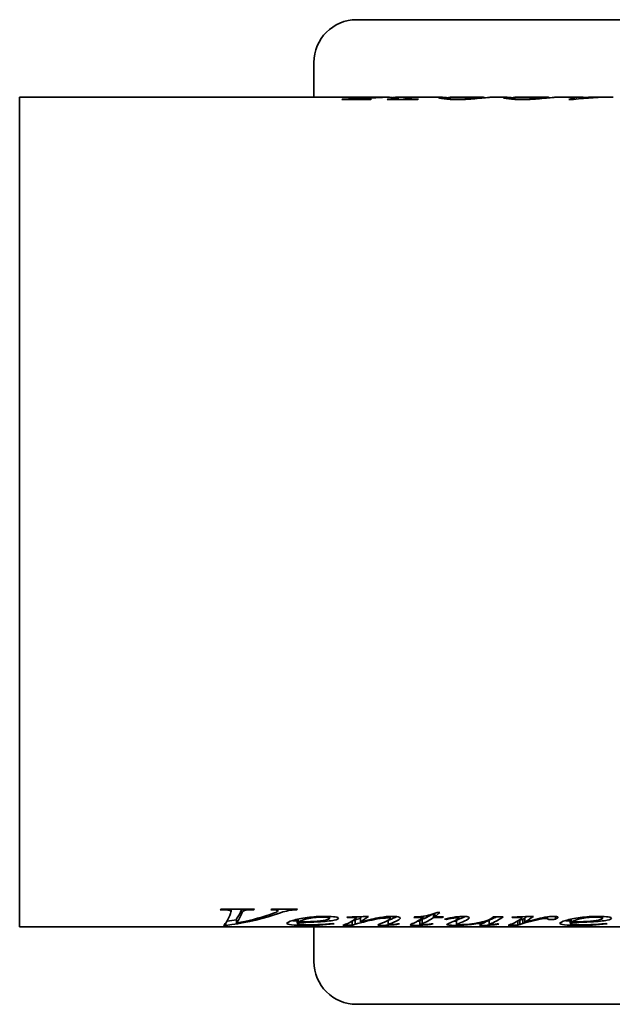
# Model space of a CAD drawing. Header units: millimetres. Extents: x 386 to 874, y 130 to 761.
# Tile 2 of 5: x 386 to 525, y 311 to 541. Entities that reach past the tile are written whole.
import ezdxf

# ---------------------------------------------------------------- set-up
doc = ezdxf.new("R2010")
doc.units = ezdxf.units.MM
doc.header["$LTSCALE"] = 3
doc.layers.add('Krawędzie widoczne(ISO)', color=7, linetype='Continuous', lineweight=35, true_color=0x262659)

msp = doc.modelspace()

# ---------------------------------------------------------------- linework, layer by layer
at = {"layer": 'Krawędzie widoczne(ISO)'}
for p, q in [((530.43, 541.02), (465.13, 541.02)), ((455.13, 531.02), (455.13, 522.92)), ((386.37, 522.92), (386.37, 329.12)), ((386.37, 522.92), (472.26, 522.92)), ((468.46, 522.41), (461.7, 522.41)), ((461.86, 522.41), (461.86, 522.47)), ((466.86, 522.41), (466.86, 522.55)), ((467.14, 522.41), (467.14, 522.5)), ((467.27, 522.63), (467.27, 522.74)), ((479.44, 522.41), (472.27, 522.41)), ((472.43, 522.9), (472.43, 522.92)), ((472.45, 522.41), (472.45, 522.47)), ((474.49, 522.41), (474.49, 522.57)), ((474.51, 522.41), (474.51, 522.91)), ((474.83, 522.41), (474.83, 522.92)), ((474.93, 522.92), (484.65, 522.92)), ((486.47, 522.44), (486.47, 522.71)), ((487.37, 522.92), (494.22, 522.92)), ((496.97, 522.92), (499.77, 522.92)), ((501.58, 522.44), (501.58, 522.71)), ((502.48, 522.92), (509.34, 522.92)), ((512.08, 522.92), (517.58, 522.92)), ((515.81, 522.41), (514.7, 522.41)), ((517.97, 522.62), (517.97, 522.73)), ((518.51, 522.83), (518.51, 522.87)), ((519.74, 522.92), (523.62, 522.92)), ((433.75, 333.12), (433.21, 333.12)), ((433.35, 333.28), (441.26, 333.28)), ((435.79, 333.28), (435.79, 332.69)), ((438.57, 333.28), (438.57, 332.81)), ((441.1, 333.28), (441.1, 333.12)), ((445.28, 333.28), (451.28, 333.28)), ((446.7, 333.28), (446.7, 332.83)), ((449.99, 333.28), (449.99, 333.04)), ((451.13, 333.28), (451.13, 333.12)), ((458.8, 331.55), (458.8, 331.12)), ((462.96, 331.38), (462.96, 331.26)), ((465, 331.46), (465, 331.12)), ((466, 331.3), (466, 330.31)), ((473, 331.56), (473, 331.06)), ((480.72, 331.29), (478.47, 331.29)), ((480.72, 331.61), (480.72, 331.29)), ((483.09, 332.16), (483.09, 331.29)), ((485.18, 331.29), (483.09, 331.29)), ((483.39, 332.26), (483.39, 331.49)), ((483.39, 331.49), (485.43, 331.49)), ((483.93, 332.46), (484.58, 332.46)), ((485.18, 331.49), (485.18, 331.29)), ((489.04, 331.52), (489.04, 331.14)), ((497.15, 331.49), (499.38, 331.49)), ((501.61, 331.4), (501.61, 331.28)), ((503.44, 331.46), (503.44, 331.26)), ((503.65, 331.47), (503.65, 331.16)), ((504.4, 331.22), (504.4, 330.23)), ((509.74, 331.45), (509.74, 331)), ((511.64, 331.54), (511.64, 330.95)), ((522.6, 331.55), (522.6, 331.12)), ((386.37, 329.12), (664.63, 329.12)), ((434.56, 329.46), (434.02, 329.46)), ((434.56, 330.06), (434.56, 329.46)), ((437.08, 330.99), (437.08, 330)), ((451.25, 330.88), (451.25, 329.97)), ((451.33, 330.9), (451.33, 330.14)), ((451.43, 330.92), (451.43, 330.25)), ((455.13, 329.12), (455.13, 321.02)), ((464.07, 329.49), (461.87, 329.49)), ((464.07, 330.46), (464.07, 329.49)), ((464.79, 330.73), (464.79, 329.74)), ((472.49, 330.65), (472.49, 329.65)), ((479.92, 330.63), (479.92, 329.63)), ((480.41, 330.84), (480.41, 329.85)), ((480.61, 329.59), (480.61, 329.51)), ((486.15, 331.04), (486.15, 330.85)), ((488.5, 330.68), (488.5, 329.68)), ((495.41, 330.52), (495.41, 330.33)), ((496.08, 330.64), (496.08, 329.64)), ((496.3, 329.6), (496.3, 329.51)), ((502.8, 329.49), (500.54, 329.49)), ((502.8, 330.49), (502.79, 330.49)), ((502.8, 330.49), (502.8, 329.49)), ((503.27, 330.67), (503.27, 329.67)), ((503.98, 330.9), (503.98, 329.91)), ((507.7, 331.06), (507.7, 330.85)), ((515.05, 330.88), (515.05, 329.97)), ((515.14, 330.9), (515.14, 330.14)), ((515.23, 330.92), (515.23, 330.25)), ((465.13, 311.02), (530.43, 311.02))]:
    msp.add_line(p, q, dxfattribs=at)
for centre, start, end in [((465.13, 531.02), 90, 180), ((465.13, 321.02), 180, 270)]:
    msp.add_arc(centre, 10, start, end, dxfattribs=at)
for points in [[(461.7, 522.41), (461.75, 522.43), (461.81, 522.45), (461.86, 522.47)], [(467.1, 522.61), (466.94, 522.58), (466.86, 522.56), (466.86, 522.55)], [(466.86, 522.55), (466.86, 522.53), (466.95, 522.51), (467.14, 522.5)], [(469.65, 522.8), (468.42, 522.74), (467.57, 522.67), (467.1, 522.61)], [(467.14, 522.5), (467.4, 522.48), (467.89, 522.47), (468.62, 522.47)], [(467.27, 522.74), (468.99, 522.85), (470.71, 522.91), (472.43, 522.92)], [(468.62, 522.47), (468.57, 522.45), (468.52, 522.43), (468.46, 522.41)], [(472.77, 522.91), (471.73, 522.89), (470.69, 522.85), (469.65, 522.8)], [(472.43, 522.92), (472.37, 522.92), (472.32, 522.92), (472.26, 522.92)], [(472.27, 522.41), (472.33, 522.43), (472.39, 522.45), (472.45, 522.47)], [(474.15, 522.7), (473.69, 522.81), (473.23, 522.88), (472.77, 522.91)], [(473.6, 522.81), (473.9, 522.86), (474.2, 522.9), (474.51, 522.91)], [(474.49, 522.57), (474.49, 522.59), (474.38, 522.64), (474.15, 522.7)], [(474.51, 522.91), (474.62, 522.91), (474.72, 522.91), (474.83, 522.91)], [(474.83, 522.92), (475.37, 522.93), (475.9, 522.88), (476.43, 522.77)], [(479.59, 522.47), (479.54, 522.45), (479.49, 522.43), (479.44, 522.41)], [(487.37, 522.93), (486.77, 522.93), (486.47, 522.83), (486.47, 522.71)], [(492.2, 522.51), (491.17, 522.42), (490.01, 522.37), (488.74, 522.37)], [(496.09, 522.88), (495.07, 522.8), (493.77, 522.63), (492.2, 522.51)], [(494.07, 522.92), (494.62, 522.94), (494.96, 522.88), (495.1, 522.79)], [(496.97, 522.92), (496.76, 522.92), (496.47, 522.91), (496.09, 522.88)], [(502.48, 522.93), (501.88, 522.93), (501.58, 522.83), (501.58, 522.71)], [(507.32, 522.51), (506.28, 522.42), (505.13, 522.37), (503.85, 522.37)], [(511.21, 522.88), (510.18, 522.8), (508.89, 522.63), (507.32, 522.51)], [(509.18, 522.92), (509.73, 522.94), (510.08, 522.88), (510.22, 522.79)], [(512.08, 522.92), (511.87, 522.92), (511.58, 522.91), (511.21, 522.88)], [(514.7, 522.41), (515.97, 522.86), (517.24, 523.02), (518.51, 522.87)], [(525.08, 522.92), (521.99, 522.92), (518.9, 522.75), (515.81, 522.41)], [(517.97, 522.73), (520.1, 522.88), (522.22, 522.94), (524.35, 522.92)], [(519.74, 522.92), (519.15, 522.92), (518.56, 522.86), (517.97, 522.73)], [(433.21, 333.12), (433.26, 333.17), (433.31, 333.22), (433.35, 333.28)], [(434.02, 329.46), (434.57, 329.91), (435.12, 330.85), (435.67, 332.25)], [(445.82, 331.92), (442.07, 330.7), (438.32, 329.88), (434.56, 329.46)], [(435.67, 332.25), (435.75, 332.46), (435.79, 332.61), (435.79, 332.69)], [(438.27, 333.28), (437.87, 332.28), (437.48, 331.52), (437.08, 330.99)], [(438.27, 332.32), (437.88, 331.31), (437.48, 330.53), (437.08, 330)], [(437.08, 330), (439.68, 330.47), (442.29, 331.14), (444.89, 332)], [(438.57, 332.81), (438.47, 332.75), (438.37, 332.58), (438.27, 332.32)], [(441.26, 333.28), (441.21, 333.22), (441.15, 333.17), (441.1, 333.12)], [(444.89, 332), (445.74, 332.28), (446.27, 332.5), (446.49, 332.61)], [(445.1, 333.12), (445.16, 333.17), (445.22, 333.22), (445.28, 333.28)], [(446.49, 332.61), (446.63, 332.7), (446.7, 332.77), (446.7, 332.83)], [(447.02, 333.28), (446.92, 333.24), (446.81, 333.21), (446.7, 333.17)], [(451.13, 333.12), (450.65, 333.11), (450.27, 333.08), (449.99, 333.04)], [(451.28, 333.28), (451.23, 333.22), (451.18, 333.17), (451.13, 333.12)], [(459.16, 331.54), (459.04, 331.52), (458.92, 331.5), (458.8, 331.49)], [(462.83, 331.37), (464.53, 331.44), (466.22, 331.5), (467.91, 331.57)], [(462.96, 331.26), (462.92, 331.29), (462.88, 331.33), (462.83, 331.37)], [(463.5, 331.27), (463.32, 331.27), (463.14, 331.26), (462.96, 331.26)], [(464.11, 331.29), (464, 331.29), (463.8, 331.28), (463.5, 331.27)], [(467.91, 331.57), (467.28, 331.08), (466.64, 330.65), (466, 330.31)], [(466.38, 331.51), (466.25, 331.44), (466.13, 331.36), (466, 331.3)], [(474.52, 331.51), (473.96, 331.22), (473.39, 330.98), (472.83, 330.79)], [(478.14, 329.87), (479, 330.22), (479.86, 330.69), (480.72, 331.29)], [(478.47, 331.29), (478.52, 331.33), (478.57, 331.37), (478.62, 331.42)], [(482.76, 332.05), (481.98, 331.55), (481.19, 331.15), (480.41, 330.84)], [(483.09, 331.29), (482.2, 330.68), (481.31, 330.2), (480.41, 329.85)], [(484.58, 332.46), (484.18, 332.11), (483.78, 331.79), (483.39, 331.49)], [(485.43, 331.49), (485.35, 331.43), (485.27, 331.36), (485.18, 331.29)], [(485.69, 330.92), (486.5, 331.14), (487.35, 331.31), (488.24, 331.43)], [(488.24, 331.43), (488.93, 331.52), (489.56, 331.57), (490.14, 331.57)], [(490.53, 331.56), (490.08, 331.33), (489.63, 331.13), (489.17, 330.96)], [(491.48, 331.25), (491.48, 331.14), (491.25, 330.95), (490.79, 330.7)], [(499.38, 331.49), (498.49, 330.84), (497.59, 330.32), (496.69, 329.94)], [(497.85, 331.49), (497.46, 331.28), (497.08, 331.09), (496.69, 330.93)], [(496.8, 331.23), (496.92, 331.32), (497.03, 331.4), (497.15, 331.49)], [(501.41, 331.39), (503.09, 331.45), (504.78, 331.51), (506.46, 331.57)], [(501.61, 331.28), (501.54, 331.31), (501.48, 331.35), (501.41, 331.39)], [(502.68, 331.3), (502.49, 331.3), (502.13, 331.3), (501.61, 331.28)], [(503.44, 331.26), (503.24, 331.29), (502.99, 331.3), (502.68, 331.3)], [(503.65, 331.16), (503.65, 331.2), (503.58, 331.23), (503.44, 331.26)], [(506.46, 331.57), (505.77, 331.04), (505.09, 330.59), (504.4, 330.23)], [(504.94, 331.52), (504.76, 331.41), (504.58, 331.31), (504.4, 331.22)], [(504.4, 330.23), (506.14, 330.67), (507.72, 331.1), (509.12, 331.35)], [(509.12, 331.35), (509.93, 331.49), (510.58, 331.57), (511.08, 331.57)], [(512.15, 331.33), (512.15, 331.19), (511.98, 331.06), (511.64, 330.95)], [(522.97, 331.54), (522.85, 331.52), (522.73, 331.5), (522.6, 331.49)], [(437.08, 330.79), (436.33, 330.67), (435.59, 330.57), (434.84, 330.48)], [(451.25, 330.49), (450.78, 330.51), (450.39, 330.53), (450.05, 330.57)], [(451.33, 330.14), (451.27, 330.07), (451.25, 330.01), (451.25, 329.97)], [(456.05, 330.28), (454.93, 330.22), (453.35, 330.17), (451.33, 330.14)], [(451.43, 330.25), (452.92, 330.27), (454.13, 330.31), (455.07, 330.38)], [(459.84, 329.82), (457.51, 329.54), (455.29, 329.46), (453.17, 329.46)], [(459.89, 330.67), (459.02, 330.5), (457.74, 330.37), (456.05, 330.28)], [(459.55, 329.87), (459.65, 329.85), (459.74, 329.83), (459.84, 329.82)], [(460.89, 331.12), (460.89, 330.95), (460.56, 330.8), (459.89, 330.67)], [(461.87, 329.49), (462.76, 329.76), (463.64, 330.18), (464.53, 330.74)], [(464.79, 329.74), (464.55, 329.65), (464.31, 329.56), (464.07, 329.49)], [(464.79, 330.73), (464.58, 330.65), (464.38, 330.58), (464.17, 330.52)], [(464.53, 330.74), (464.85, 330.94), (465, 331.08), (465, 331.12)], [(466, 331.06), (465.52, 330.95), (465.12, 330.84), (464.79, 330.73)], [(466.05, 330.08), (465.55, 329.97), (465.13, 329.85), (464.79, 329.74)], [(470.09, 329.57), (470.09, 329.62), (470.28, 329.7), (470.66, 329.84)], [(470.66, 329.84), (471.31, 330.08), (471.97, 330.38), (472.62, 330.74)], [(472.28, 331.2), (471.98, 331.2), (471.62, 331.17), (471.2, 331.13)], [(472.68, 329.51), (472.14, 329.48), (471.66, 329.46), (471.23, 329.46)], [(472.49, 330.5), (472.37, 330.49), (472.25, 330.49), (472.13, 330.48)], [(472.83, 330.79), (472.6, 330.7), (472.49, 330.66), (472.49, 330.65)], [(472.83, 329.79), (472.6, 329.71), (472.49, 329.67), (472.49, 329.65)], [(472.62, 330.74), (472.87, 330.87), (473, 330.98), (473, 331.06)], [(475.15, 329.8), (474.28, 329.64), (473.46, 329.56), (472.68, 329.51)], [(472.82, 329.6), (472.91, 329.6), (473.04, 329.61), (473.19, 329.62)], [(474.87, 330.71), (474.19, 330.34), (473.51, 330.03), (472.83, 329.79)], [(473.19, 329.62), (473.65, 329.66), (474.15, 329.73), (474.69, 329.83)], [(474.69, 329.83), (474.85, 329.82), (475, 329.81), (475.15, 329.8)], [(475.35, 331.16), (475.35, 331.04), (475.19, 330.88), (474.87, 330.71)], [(477.64, 329.6), (477.64, 329.65), (477.8, 329.73), (478.14, 329.87)], [(480.61, 329.51), (480.1, 329.48), (479.57, 329.46), (479.04, 329.46)], [(479.92, 330.47), (479.75, 330.47), (479.57, 330.47), (479.39, 330.46)], [(480.41, 330.84), (480.09, 330.72), (479.92, 330.66), (479.92, 330.63)], [(480.41, 329.85), (480.09, 329.73), (479.92, 329.66), (479.92, 329.63)], [(480.28, 329.58), (480.5, 329.58), (480.79, 329.6), (481.15, 329.63)], [(483.04, 329.79), (482.19, 329.64), (481.38, 329.56), (480.61, 329.51)], [(481.15, 329.63), (481.36, 329.65), (481.82, 329.71), (482.55, 329.83)], [(482.55, 329.83), (482.72, 329.82), (482.88, 329.81), (483.04, 329.79)], [(486.15, 330.85), (486, 330.88), (485.84, 330.9), (485.69, 330.92)], [(486.17, 329.62), (486.17, 329.69), (486.43, 329.81), (486.95, 330.02)], [(486.95, 330.02), (487.46, 330.22), (487.97, 330.47), (488.49, 330.74)], [(488.5, 330.47), (488.31, 330.46), (488.12, 330.46), (487.94, 330.46)], [(488.49, 330.74), (488.86, 330.94), (489.04, 331.08), (489.04, 331.14)], [(489.17, 330.96), (488.72, 330.8), (488.5, 330.71), (488.5, 330.68)], [(489.17, 329.97), (488.72, 329.8), (488.5, 329.72), (488.5, 329.68)], [(490.79, 330.7), (490.25, 330.42), (489.71, 330.18), (489.17, 329.97)], [(493.83, 329.57), (493.83, 329.6), (493.89, 329.65), (494.02, 329.7)], [(494.02, 329.7), (494.19, 329.78), (494.65, 329.94), (495.41, 330.33)], [(496.3, 329.51), (495.83, 329.48), (495.37, 329.46), (494.92, 329.46)], [(496.08, 330.49), (495.86, 330.48), (495.63, 330.47), (495.41, 330.47)], [(496.69, 330.93), (496.28, 330.76), (496.08, 330.67), (496.08, 330.64)], [(496.69, 329.94), (496.28, 329.76), (496.08, 329.68), (496.08, 329.64)], [(498.39, 329.77), (497.71, 329.64), (497.01, 329.56), (496.3, 329.51)], [(497.95, 329.81), (498.09, 329.8), (498.24, 329.79), (498.39, 329.77)], [(500.54, 329.49), (501.42, 329.76), (502.3, 330.17), (503.17, 330.72)], [(503.27, 330.67), (503.11, 330.6), (502.96, 330.54), (502.8, 330.49)], [(503.27, 329.67), (503.11, 329.61), (502.96, 329.55), (502.8, 329.49)], [(503.17, 330.72), (503.49, 330.92), (503.65, 331.07), (503.65, 331.16)], [(503.98, 330.9), (503.56, 330.76), (503.33, 330.69), (503.27, 330.67)], [(503.98, 329.91), (503.56, 329.77), (503.33, 329.7), (503.27, 329.67)], [(504.4, 331.04), (504.25, 330.99), (504.11, 330.95), (503.98, 330.9)], [(505.04, 330.21), (504.62, 330.12), (504.27, 330.01), (503.98, 329.91)], [(507.7, 330.85), (506.88, 330.67), (506, 330.44), (505.04, 330.21)], [(508.86, 331.07), (508.6, 331.04), (508.21, 330.96), (507.7, 330.85)], [(509.33, 331.09), (509.16, 331.09), (509, 331.09), (508.86, 331.07)], [(509.61, 331.07), (509.54, 331.09), (509.44, 331.09), (509.33, 331.09)], [(509.74, 331), (509.72, 331.03), (509.68, 331.06), (509.61, 331.07)], [(511.64, 330.95), (511.41, 330.86), (511.07, 330.82), (510.63, 330.82)], [(515.05, 330.49), (514.59, 330.51), (514.19, 330.53), (513.86, 330.57)], [(515.14, 330.14), (515.08, 330.07), (515.05, 330.01), (515.05, 329.97)], [(519.86, 330.28), (518.74, 330.22), (517.16, 330.17), (515.14, 330.14)], [(515.23, 330.25), (516.73, 330.27), (517.94, 330.31), (518.88, 330.38)], [(523.65, 329.82), (521.32, 329.54), (519.1, 329.46), (516.98, 329.46)], [(523.7, 330.67), (522.83, 330.5), (521.55, 330.37), (519.86, 330.28)], [(523.35, 329.87), (523.45, 329.85), (523.55, 329.83), (523.65, 329.82)], [(524.69, 331.12), (524.69, 330.95), (524.36, 330.8), (523.7, 330.67)]]:
    msp.add_open_spline(points, degree=3, dxfattribs=at)
for points, knots in [([(461.86, 522.47), (462.81, 522.48), (463.64, 522.51), (464.35, 522.55), (465.06, 522.59), (466.04, 522.66), (467.27, 522.74)], [0, 0, 0, 0, 1, 1, 1, 2, 2, 2, 2]), ([(472.45, 522.47), (473.1, 522.47), (473.55, 522.47), (473.78, 522.48), (474.01, 522.49), (474.19, 522.5), (474.31, 522.52), (474.43, 522.53), (474.49, 522.55), (474.49, 522.57)], [0, 0, 0, 0, 1, 1, 1, 2, 2, 2, 3, 3, 3, 3]), ([(476.43, 522.77), (476.92, 522.67), (477.35, 522.57), (477.71, 522.53), (478.07, 522.5), (478.69, 522.47), (479.59, 522.47)], [0, 0, 0, 0, 1, 1, 1, 2, 2, 2, 2]), ([(484.26, 522.85), (484.26, 522.93), (484.58, 522.95), (485.22, 522.9), (485.57, 522.88), (486, 522.83), (486.51, 522.78)], [0, 0, 0, 0, 1, 1, 1, 1.548952, 1.548952, 1.548952, 1.548952]), ([(488.74, 522.37), (487.47, 522.37), (486.41, 522.43), (485.55, 522.53), (484.69, 522.62), (484.26, 522.76), (484.26, 522.85)], [0, 0, 0, 0, 1, 1, 1, 2, 2, 2, 2]), ([(486.47, 522.71), (486.47, 522.64), (486.69, 522.57), (487.14, 522.52), (487.58, 522.48), (488.11, 522.45), (488.71, 522.45)], [0, 0, 0, 0, 1, 1, 1, 2, 2, 2, 2]), ([(488.71, 522.45), (489.27, 522.45), (489.85, 522.47), (490.44, 522.51), (491.03, 522.56), (491.63, 522.64), (492.26, 522.73), (492.89, 522.82), (493.49, 522.91), (494.07, 522.92)], [0, 0, 0, 0, 1, 1, 1, 2, 2, 2, 3, 3, 3, 3]), ([(499.38, 522.85), (499.38, 522.93), (499.69, 522.95), (500.33, 522.9), (500.68, 522.88), (501.11, 522.83), (501.62, 522.78)], [0, 0, 0, 0, 1, 1, 1, 1.548952, 1.548952, 1.548952, 1.548952]), ([(503.85, 522.37), (502.59, 522.37), (501.53, 522.43), (500.67, 522.53), (499.81, 522.62), (499.38, 522.76), (499.38, 522.85)], [0, 0, 0, 0, 1, 1, 1, 2, 2, 2, 2]), ([(501.58, 522.71), (501.58, 522.64), (501.81, 522.57), (502.25, 522.52), (502.7, 522.48), (503.22, 522.45), (503.82, 522.45)], [0, 0, 0, 0, 1, 1, 1, 2, 2, 2, 2]), ([(503.82, 522.45), (504.39, 522.45), (504.96, 522.47), (505.55, 522.51), (506.14, 522.56), (506.75, 522.64), (507.37, 522.73), (508, 522.82), (508.6, 522.91), (509.18, 522.92)], [0, 0, 0, 0, 1, 1, 1, 2, 2, 2, 3, 3, 3, 3]), ([(435.79, 332.69), (435.79, 332.81), (435.63, 332.92), (435.3, 333), (434.97, 333.08), (434.45, 333.12), (433.75, 333.12)], [0, 0, 0, 0, 1, 1, 1, 2, 2, 2, 2]), ([(441.1, 333.12), (440.24, 333.12), (439.65, 333.09), (439.33, 333.05), (439.02, 333), (438.76, 332.92), (438.57, 332.81)], [0, 0, 0, 0, 1, 1, 1, 2, 2, 2, 2]), ([(446.7, 332.83), (446.7, 332.9), (446.59, 332.97), (446.37, 333.02), (446.15, 333.08), (445.72, 333.11), (445.1, 333.12)], [0, 0, 0, 0, 1, 1, 1, 2, 2, 2, 2]), ([(449.99, 333.04), (449.44, 332.97), (448.9, 332.86), (448.37, 332.72), (447.84, 332.58), (446.99, 332.3), (445.82, 331.92)], [0, 0, 0, 0, 1, 1, 1, 2, 2, 2, 2]), ([(448.83, 329.93), (448.83, 330.11), (449.28, 330.34), (450.18, 330.61), (451.09, 330.87), (452.22, 331.12), (453.59, 331.29), (454.96, 331.47), (456.37, 331.57), (457.82, 331.57)], [0, 0, 0, 0, 1, 1, 1, 2, 2, 2, 3, 3, 3, 3]), ([(457.26, 331.41), (456.22, 331.41), (455.13, 331.29), (453.98, 331.08), (452.82, 330.86), (451.97, 330.56), (451.43, 330.25)], [0, 0, 0, 0, 1, 1, 1, 2, 2, 2, 2]), ([(458.8, 331.12), (458.8, 331.2), (458.66, 331.27), (458.4, 331.33), (458.13, 331.38), (457.75, 331.41), (457.26, 331.41)], [0, 0, 0, 0, 1, 1, 1, 2, 2, 2, 2]), ([(457.82, 331.57), (458.86, 331.57), (459.63, 331.52), (460.14, 331.43), (460.64, 331.34), (460.89, 331.23), (460.89, 331.12)], [0, 0, 0, 0, 1, 1, 1, 2, 2, 2, 2]), ([(465, 331.12), (465, 331.16), (464.92, 331.2), (464.74, 331.24), (464.57, 331.27), (464.36, 331.29), (464.11, 331.29)], [0, 0, 0, 0, 1, 1, 1, 2, 2, 2, 2]), ([(466, 330.31), (467.96, 330.73), (469.47, 331.11), (470.51, 331.29), (471.56, 331.47), (472.56, 331.57), (473.53, 331.57)], [0, 0, 0, 0, 1, 1, 1, 2, 2, 2, 2]), ([(473.53, 331.57), (474.06, 331.57), (474.49, 331.53), (474.83, 331.45), (475.18, 331.37), (475.35, 331.27), (475.35, 331.16)], [0, 0, 0, 0, 1, 1, 1, 2, 2, 2, 2]), ([(478.62, 331.42), (479.71, 331.48), (480.63, 331.58), (481.38, 331.71), (482.13, 331.85), (482.98, 332.08), (483.93, 332.46)], [0, 0, 0, 0, 1, 1, 1, 2, 2, 2, 2]), ([(488.57, 331.22), (488.32, 331.22), (488.07, 331.21), (487.82, 331.18), (487.58, 331.15), (487.02, 331.03), (486.15, 330.85)], [0, 0, 0, 0, 1, 1, 1, 2, 2, 2, 2]), ([(489.04, 331.14), (489.04, 331.16), (488.99, 331.18), (488.89, 331.2), (488.8, 331.21), (488.69, 331.22), (488.57, 331.22)], [0, 0, 0, 0, 1, 1, 1, 2, 2, 2, 2]), ([(489.2, 329.62), (489.54, 329.62), (489.98, 329.63), (490.53, 329.67), (491.07, 329.7), (491.8, 329.78), (492.7, 329.92), (493.61, 330.06), (494.35, 330.22), (494.94, 330.37), (495.53, 330.53), (496.15, 330.79), (496.8, 331.23)], [0, 0, 0, 0, 1, 1, 1, 2, 2, 2, 3, 3, 3, 4, 4, 4, 4]), ([(490.14, 331.57), (490.53, 331.57), (490.85, 331.54), (491.1, 331.48), (491.35, 331.42), (491.48, 331.34), (491.48, 331.25)], [0, 0, 0, 0, 1, 1, 1, 2, 2, 2, 2]), ([(511.08, 331.57), (511.41, 331.57), (511.67, 331.55), (511.86, 331.51), (512.05, 331.47), (512.15, 331.4), (512.15, 331.33)], [0, 0, 0, 0, 1, 1, 1, 2, 2, 2, 2]), ([(512.64, 329.93), (512.64, 330.11), (513.09, 330.34), (513.99, 330.61), (514.9, 330.87), (516.03, 331.12), (517.4, 331.29), (518.77, 331.47), (520.17, 331.57), (521.62, 331.57)], [0, 0, 0, 0, 1, 1, 1, 2, 2, 2, 3, 3, 3, 3]), ([(521.07, 331.41), (520.03, 331.41), (518.94, 331.29), (517.78, 331.08), (516.63, 330.86), (515.78, 330.56), (515.23, 330.25)], [0, 0, 0, 0, 1, 1, 1, 2, 2, 2, 2]), ([(522.6, 331.12), (522.6, 331.2), (522.47, 331.27), (522.2, 331.33), (521.94, 331.38), (521.56, 331.41), (521.07, 331.41)], [0, 0, 0, 0, 1, 1, 1, 2, 2, 2, 2]), ([(521.62, 331.57), (522.67, 331.57), (523.44, 331.52), (523.94, 331.43), (524.44, 331.34), (524.69, 331.23), (524.69, 331.12)], [0, 0, 0, 0, 1, 1, 1, 2, 2, 2, 2]), ([(453.17, 329.46), (451.74, 329.46), (450.65, 329.5), (449.92, 329.59), (449.19, 329.68), (448.83, 329.79), (448.83, 329.93)], [0, 0, 0, 0, 1, 1, 1, 2, 2, 2, 2]), ([(451.25, 329.97), (451.25, 329.86), (451.56, 329.77), (452.19, 329.7), (452.83, 329.63), (453.59, 329.61), (454.5, 329.61)], [0, 0, 0, 0, 1, 1, 1, 2, 2, 2, 2]), ([(454.5, 329.61), (455.22, 329.61), (455.91, 329.62), (456.57, 329.65), (457.24, 329.68), (458.23, 329.75), (459.55, 329.87)], [0, 0, 0, 0, 1, 1, 1, 2, 2, 2, 2]), ([(455.07, 330.38), (456.31, 330.47), (457.24, 330.57), (457.86, 330.71), (458.49, 330.85), (458.8, 330.98), (458.8, 331.12)], [0, 0, 0, 0, 1, 1, 1, 2, 2, 2, 2]), ([(471.2, 331.13), (470.41, 331.04), (469.6, 330.89), (468.75, 330.71), (467.9, 330.53), (467, 330.31), (466.05, 330.08)], [0, 0, 0, 0, 1, 1, 1, 2, 2, 2, 2]), ([(471.23, 329.46), (470.88, 329.46), (470.6, 329.47), (470.4, 329.49), (470.19, 329.51), (470.09, 329.54), (470.09, 329.57)], [0, 0, 0, 0, 1, 1, 1, 2, 2, 2, 2]), ([(473, 331.06), (473, 331.1), (472.92, 331.13), (472.78, 331.16), (472.64, 331.19), (472.47, 331.2), (472.28, 331.2)], [0, 0, 0, 0, 1, 1, 1, 2, 2, 2, 2]), ([(472.49, 329.65), (472.49, 329.64), (472.52, 329.63), (472.59, 329.62), (472.67, 329.61), (472.74, 329.6), (472.82, 329.6)], [0, 0, 0, 0, 1, 1, 1, 2, 2, 2, 2]), ([(479.04, 329.46), (478.63, 329.46), (478.29, 329.48), (478.03, 329.5), (477.77, 329.52), (477.64, 329.55), (477.64, 329.6)], [0, 0, 0, 0, 1, 1, 1, 2, 2, 2, 2]), ([(479.92, 329.63), (479.92, 329.62), (479.96, 329.6), (480.03, 329.6), (480.1, 329.59), (480.18, 329.58), (480.28, 329.58)], [0, 0, 0, 0, 1, 1, 1, 2, 2, 2, 2]), ([(487.83, 329.46), (487.36, 329.46), (486.97, 329.48), (486.65, 329.5), (486.33, 329.53), (486.17, 329.57), (486.17, 329.62)], [0, 0, 0, 0, 1, 1, 1, 2, 2, 2, 2]), ([(495.41, 330.33), (493.68, 329.9), (492.23, 329.71), (491.06, 329.6), (489.89, 329.5), (488.81, 329.46), (487.83, 329.46)], [0, 0, 0, 0, 1, 1, 1, 2, 2, 2, 2]), ([(488.5, 329.68), (488.5, 329.66), (488.56, 329.64), (488.69, 329.63), (488.81, 329.62), (488.99, 329.62), (489.2, 329.62)], [0, 0, 0, 0, 1, 1, 1, 2, 2, 2, 2]), ([(494.92, 329.46), (494.6, 329.46), (494.33, 329.47), (494.13, 329.49), (493.93, 329.51), (493.83, 329.54), (493.83, 329.57)], [0, 0, 0, 0, 1, 1, 1, 2, 2, 2, 2]), ([(496.08, 329.64), (496.08, 329.63), (496.11, 329.61), (496.16, 329.61), (496.21, 329.6), (496.27, 329.6), (496.36, 329.6)], [0, 0, 0, 0, 1, 1, 1, 2, 2, 2, 2]), ([(496.36, 329.6), (496.49, 329.6), (496.63, 329.6), (496.79, 329.62), (496.94, 329.63), (497.33, 329.69), (497.95, 329.81)], [0, 0, 0, 0, 1, 1, 1, 2, 2, 2, 2]), ([(510.63, 330.82), (510.4, 330.82), (510.2, 330.84), (510.05, 330.87), (509.89, 330.89), (509.79, 330.94), (509.74, 331)], [0, 0, 0, 0, 1, 1, 1, 2, 2, 2, 2]), ([(516.98, 329.46), (515.54, 329.46), (514.46, 329.5), (513.73, 329.59), (513, 329.68), (512.64, 329.79), (512.64, 329.93)], [0, 0, 0, 0, 1, 1, 1, 2, 2, 2, 2]), ([(515.05, 329.97), (515.05, 329.86), (515.37, 329.77), (516, 329.7), (516.63, 329.63), (517.4, 329.61), (518.31, 329.61)], [0, 0, 0, 0, 1, 1, 1, 2, 2, 2, 2]), ([(518.31, 329.61), (519.02, 329.61), (519.72, 329.62), (520.38, 329.65), (521.05, 329.68), (522.04, 329.75), (523.35, 329.87)], [0, 0, 0, 0, 1, 1, 1, 2, 2, 2, 2]), ([(518.88, 330.38), (520.12, 330.47), (521.05, 330.57), (521.67, 330.71), (522.29, 330.85), (522.6, 330.98), (522.6, 331.12)], [0, 0, 0, 0, 1, 1, 1, 2, 2, 2, 2])]:
    msp.add_open_spline(points, degree=3, knots=knots, dxfattribs=at)

doc.saveas('drawing.dxf')
